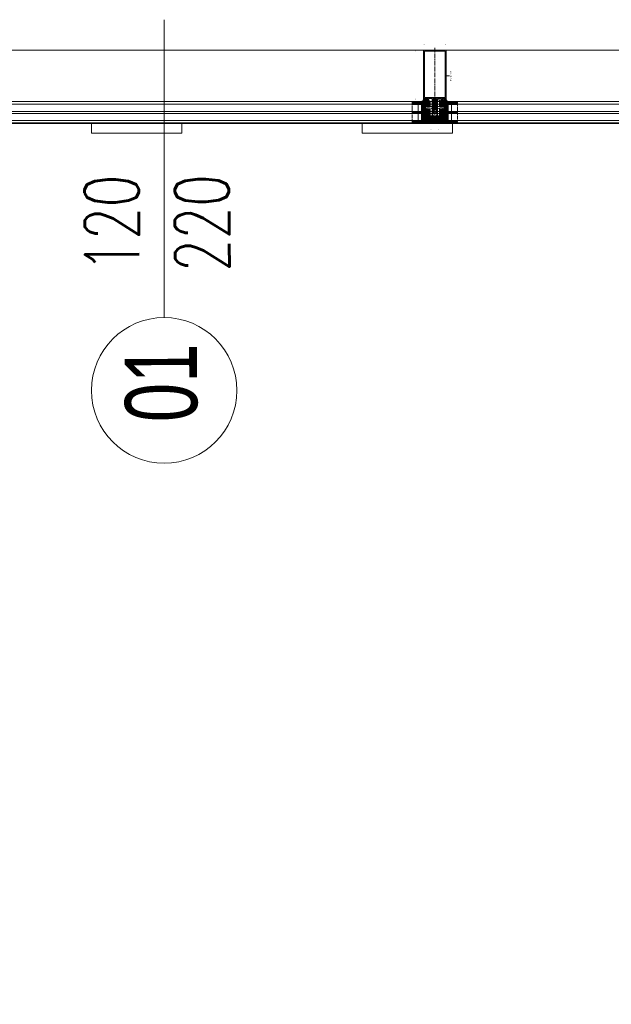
# Model space of a CAD drawing. Header units: inches. Extents: x 0 to 111471, y -105323 to 11070.
# Tile 172 of 256: x 44159 to 44290, y -28066 to -27848. Entities that reach past the tile are written whole.
import ezdxf
from ezdxf.enums import TextEntityAlignment as Align

# ---------------------------------------------------------------- set-up
doc = ezdxf.new("R2010")
doc.units = ezdxf.units.IN
doc.header["$MEASUREMENT"] = 0
for name, pattern in [('DIVIDE', [5.3, 2, -1, 0.15, -1, 0.15, -1]), ('gen3', [6.25, 4.75, -1.5]), ('GEN7', [13.75, 9.75, -1.5, 1, -1.5])]:
    doc.linetypes.add(name, pattern=pattern)
for name, color, linetype, lineweight in [('888 drzwi i okna', 4, 'Continuous', 0), ('888 opisy', 3, 'Continuous', 0), ('888 projektowane elementy', 6, 'Continuous', 13), ('888 sciany istniejące', 2, 'Continuous', 35), ('888 widok', 8, 'Continuous', 0), ('888 wymiary', 1, 'Continuous', 0), ('MB-inne', 8, 'Continuous', 9), ('MB-kreskowanie', 8, 'Continuous', 5), ('MB-opisy', 120, 'Continuous', 9), ('MB-osie', 4, 'GEN7', 5), ('MB-profile', 7, 'Continuous', 9), ('MB-szyby', 4, 'Continuous', 9), ('MB-urwania', 1, 'DIVIDE', 5), ('MB-uszczelki_tworzywa', 8, 'Continuous', 9), ('MB-wymiary', 145, 'Continuous', 9), ('Wymiary', 85, 'Continuous', 18)]:
    doc.layers.add(name, color=color, linetype=linetype, lineweight=lineweight)
doc.styles.add('ARIALCE', font='arial.ttf', dxfattribs={"width": 0.8})
doc.styles.get("Standard").update_dxf_attribs({"font": 'arial.ttf'})
doc.styles.add('TS 100_opisy', font='romans.shx', dxfattribs={"width": 0.7, "height": 16})
doc.styles.add('TS 100_wymiary', font='romans.shx', dxfattribs={"width": 0.7, "height": 16})
doc.dimstyles.new('Dim Style 100', dxfattribs={"dimtxt": 16, "dimasz": 12, "dimexe": 12, "dimexo": 2, "dimgap": 10, "dimtad": 1, "dimdec": 0, "dimzin": 9, "dimtxsty": 'TS 100_wymiary', "dimblk": 'ARCHTICK', "dimcen": 2.5, "dimdle": 12, "dimclrd": 256, "dimclrt": 2, "dimadec": 0, "dimazin": 2, "dimtfac": 1, "dimtdec": 0, "dimtix": 1, "dimtmove": 2, "dimatfit": 3, "dimfxl": 0, "dimlwd": -1, "dimarcsym": 0})
doc.dimstyles.new('MB_KDA_2.5', dxfattribs={"dimtxt": 2.5, "dimasz": 2.5, "dimexe": 1, "dimexo": 1, "dimgap": 1, "dimtad": 1, "dimdec": 1, "dimdsep": 46, "dimtxsty": 'Standard', "dimcen": 0, "dimclrd": 256, "dimclre": 256, "dimclrt": 2, "dimadec": 0, "dimazin": 2, "dimtp": 0.1, "dimtm": 0.1, "dimtfac": 0.71, "dimtdec": 1, "dimtmove": 0, "dimatfit": 3, "dimfxl": 0, "dimtzin": 0, "dimlwd": -1, "dimlwe": -1, "dimarcsym": 0})
pattern_1 = [(315, (-204.003, -193.6241), (1.3470384, -3e-16), [0.9525, -0.9525])]
pattern_2 = [(0.033944, (-4153.1781, -852.2568), (0.23784281, 0.47639099), [0, -0.47625])]
pattern_3 = [(45, (-204.003, 93.6241), (1.3470384, -2e-16), [0.9525, -0.9525])]

# ---------------------------------------------------------------- blocks, each defined once
blk = doc.blocks.new('K430492X')
at = {"layer": 'MB-kreskowanie'}
h = blk.add_hatch(color=0, dxfattribs=at)
h.paths.add_polyline_path([(-109.2, 25), (-109.5, 24.7), (-109.5, 22.5), (-109, 22), (-108.5, 22), (-108.5, 23.5), (-106.5, 23.5), (-106.5, 19.7), (-106.3, 19.5), (-106.5, 19.2), (-106.5, 15.5), (-108.5, 15.5), (-108.5, 17), (-109, 17), (-109.5, 16.5), (-109.5, 13), (-108.5, 13), (-108.5, 14), (-106.5, 14), (-106.5, 6.5), (-107, 6), (-124.2, 6), (-124.5, 5.7), (-124.5, 4), (-124, 3.5), (-123, 3.5), (-123, 4.5), (-121, 4.5), (-120.5, 4), (-120.5, 2.7), (-118.9, 0), (-120.5, -2.8), (-120.5, -4), (-121, -4.5), (-123, -4.5), (-123, -3.5), (-124, -3.5), (-124.5, -4), (-124.5, -5.7), (-124.2, -6), (-107, -6), (-106.5, -6.5), (-106.5, -14), (-108.5, -14), (-108.5, -13), (-109.5, -13), (-109.5, -16.5), (-109, -17), (-108.5, -17), (-108.5, -15.5), (-106.5, -15.5), (-106.5, -19.2), (-106.3, -19.5), (-106.5, -19.7), (-106.5, -23.5), (-108.5, -23.5), (-108.5, -22), (-109, -22), (-109.5, -22.5), (-109.5, -24.7), (-109.2, -25), (-0.5, -25, 0.413925), (0, -24.5), (0, 24.5, 0.413925), (-0.5, 25)])
h.paths.add_polyline_path([(-3, 22.9), (-2.5, 22.4), (-2.5, -22.4), (-3, -22.9), (-104, -22.9), (-104.5, -22.4), (-104.5, 22.4), (-104, 22.9)], flags=16)
h.paths.add_polyline_path([(-106.4, 3.6), (-105.5, 0), (-106.4, -3.6), (-106.9, -4), (-116.9, -4), (-117.3, -3.2), (-115.9, -0.8), (-115.9, 0.8), (-117.3, 3.2), (-116.9, 4), (-106.9, 4)], flags=16)
at = {"layer": 'MB-profile'}
blk.add_lwpolyline([(-0.5, -25), (-109.2, -25), (-109.5, -24.7), (-109.5, -22.5), (-109, -22), (-108.5, -22), (-108.5, -23.5), (-106.5, -23.5), (-106.5, -19.7), (-106.3, -19.5), (-106.5, -19.2), (-106.5, -15.5), (-108.5, -15.5), (-108.5, -17), (-109, -17), (-109.5, -16.5), (-109.5, -13), (-108.5, -13), (-108.5, -14), (-106.5, -14), (-106.5, -6.5), (-107, -6), (-124.2, -6), (-124.5, -5.7), (-124.5, -4), (-124, -3.5), (-123, -3.5), (-123, -4.5), (-121, -4.5), (-120.5, -4), (-120.5, -2.8), (-118.9, 0), (-120.5, 2.7), (-120.5, 4), (-121, 4.5), (-123, 4.5), (-123, 3.5), (-124, 3.5), (-124.5, 4), (-124.5, 5.7), (-124.2, 6), (-107, 6), (-106.5, 6.5), (-106.5, 14), (-108.5, 14), (-108.5, 13), (-109.5, 13), (-109.5, 16.5), (-109, 17), (-108.5, 17), (-108.5, 15.5), (-106.5, 15.5), (-106.5, 19.2), (-106.3, 19.5), (-106.5, 19.7), (-106.5, 23.5), (-108.5, 23.5), (-108.5, 22), (-109, 22), (-109.5, 22.5), (-109.5, 24.7), (-109.2, 25), (-0.5, 25, -0.414502), (0, 24.5), (0, -24.5, -0.414502)], format="xyb", close=True, dxfattribs=at)
for points in [[(-3, -22.9), (-104, -22.9), (-104.5, -22.4), (-104.5, 22.4), (-104, 22.9), (-3, 22.9), (-2.5, 22.4), (-2.5, -22.4)], [(-106.4, -3.6), (-106.9, -4), (-116.9, -4), (-117.3, -3.2), (-115.9, -0.8), (-115.9, 0.8), (-117.3, 3.2), (-116.9, 4), (-106.9, 4), (-106.4, 3.6), (-105.5, 0)]]:
    blk.add_lwpolyline(points, close=True, dxfattribs=at)
blk = doc.blocks.new('*D597')
at = {"layer": 'Defpoints', "color": 0, "ltscale": 0.01}
for p in [(52, -74.7), (161.5, -74.5), (52, -92)]:
    blk.add_point(p, dxfattribs=at)
at = {"layer": 'MB-wymiary'}
for p, q in [((52, -75.7), (52, -93)), ((161.5, -75.5), (161.5, -93)), ((159, -92), (54.5, -92))]:
    blk.add_line(p, q, dxfattribs=at)
at = {"layer": 'MB-wymiary', "ltscale": 0.01}
for points in [[(54.5, -91.6), (54.5, -92.4), (52, -92)], [(159, -92.4), (159, -91.6), (161.5, -92)]]:
    blk.add_solid(points, dxfattribs=at)
at = {"layer": 'MB-wymiary', "color": 2, "ltscale": 0.01, "insert": (106.8, -89.7), "char_height": 2.5, "attachment_point": 5}
blk.add_mtext('110', dxfattribs=at)
blk = doc.blocks.new('*D598')
at = {"layer": 'Defpoints', "color": 0, "ltscale": 0.01}
for p in [(147.1, -25), (173.9, -25), (147.1, -75)]:
    blk.add_point(p, dxfattribs=at)
at = {"layer": 'MB-wymiary'}
for p, q in [((148.1, -25), (174.9, -25)), ((173.9, -72.5), (173.9, -27.5)), ((148.1, -75), (174.9, -75))]:
    blk.add_line(p, q, dxfattribs=at)
at = {"layer": 'MB-wymiary', "ltscale": 0.01}
for points in [[(174.3, -27.5), (173.5, -27.5), (173.9, -25)], [(173.5, -72.5), (174.3, -72.5), (173.9, -75)]]:
    blk.add_solid(points, dxfattribs=at)
at = {"layer": 'MB-wymiary', "color": 2, "ltscale": 0.01, "insert": (171.7, -50), "char_height": 2.5, "attachment_point": 5, "rotation": 90}
blk.add_mtext('50', dxfattribs=at)
blk = doc.blocks.new('120900')
at = {"layer": 'MB-kreskowanie'}
h = blk.add_hatch(dxfattribs=at)
h.set_pattern_fill('DOTS', color=256, scale=0.3, angle=90.0339, style=0)
h.set_pattern_definition([(90.033944, (778.75693, -4206.1781), (-0.47639099, 0.23784281), [0, -0.47625])])
h.paths.add_polyline_path([(-6.2, 1.7, -0.244698), (-6, 1.8), (-5.6, 1.8, -0.117863), (-5.4, 1.8, 0.255673), (-2.6, 1.8, -0.117863), (-2.4, 1.8), (-2, 1.8, -0.244698), (-1.8, 1.7), (-1, 0.6, -0.520567), (-1.1, 0.3), (-1.5, 0.2), (-1.5, -1), (-2.5, -1), (-2.5, 0.7, 0.496188), (-2.8, 0.9, -0.136548), (-5.2, 0.9, 0.502247), (-5.5, 0.7), (-5.5, -1), (-6.5, -1), (-6.5, 0.2), (-6.9, 0.3, -0.520567), (-7, 0.6)])
h.paths.add_polyline_path([(-9.5, -1.3, -0.414214), (-9.2, -1), (-7.3, -1, -0.267949), (-7.1, -1.2, 0.767327), (-6.5, -1), (-5.5, -1), (-5.5, -1.3, 0.414214), (-5.3, -1.5), (-2.7, -1.5, 0.414214), (-2.5, -1.3), (-2.5, -1), (-1.5, -1, 0.767327), (-0.9, -1.2, -0.267949), (-0.7, -1), (1.2, -1, -0.414214), (1.5, -1.3, 0.218991), (4.8, -4.2, -0.885567), (4.5, -5, -0.160479), (1, -3.3, 0.21435), (0.2, -3), (-1.4, -3, 0.674934), (-1.6, -3.5, 0.163474), (0.2, -4.4, -1), (0.2, -5, -0.19206), (-3.5, -3.2, 0.293178), (-4, -3, 0.293178), (-4.5, -3.2, -0.19206), (-8.2, -5, -1), (-8.2, -4.4, 0.163474), (-6.4, -3.5, 0.674934), (-6.6, -3), (-8.2, -3, 0.214349), (-9, -3.3, -0.160479), (-12.5, -5, -0.885567), (-12.8, -4.2, 0.226961)])
at = {"layer": 'MB-uszczelki_tworzywa'}
for points in [[(1.5, -1.3, 0.218991), (4.8, -4.2, -0.885567), (4.5, -5, -0.160479), (1, -3.3, 0.21435), (0.2, -3), (-1.4, -3, 0.677436), (-1.6, -3.5, 0.163474), (0.2, -4.4, -1), (0.2, -5, -0.19206), (-3.5, -3.2, 0.293178), (-4, -3, 0.293178), (-4.5, -3.2, -0.19206), (-8.2, -5, -1), (-8.2, -4.4, 0.163474), (-6.4, -3.5, 0.677436), (-6.6, -3), (-8.2, -3, 0.21435), (-9, -3.3, -0.160479), (-12.5, -5, -0.885567), (-12.8, -4.2, 0.226961), (-9.5, -1.3, -0.414214), (-9.2, -1), (-7.3, -1, -0.267949), (-7.1, -1.2, 0.767327), (-6.5, -1), (-6.5, 0.2), (-6.9, 0.3, -0.520567), (-7, 0.6), (-6.2, 1.7, -0.244698), (-6, 1.8), (-5.6, 1.8, -0.117863), (-5.4, 1.8, 0.255673), (-2.6, 1.8, -0.117863), (-2.4, 1.8), (-2, 1.8, -0.244698), (-1.8, 1.7), (-1, 0.6, -0.520567), (-1.1, 0.3), (-1.5, 0.2), (-1.5, -1, 0.767327), (-0.9, -1.2, -0.267949), (-0.7, -1), (1.2, -1, -0.414214)], [(-2.5, -1.3), (-2.5, 0.7, 0.490314), (-2.7, 0.9, -0.137178), (-5.2, 0.9, 0.490314), (-5.5, 0.7), (-5.5, -1.3, 0.414214), (-5.3, -1.5), (-2.7, -1.5, 0.414214)]]:
    blk.add_lwpolyline(points, format="xyb", close=True, dxfattribs=at)
blk = doc.blocks.new('*D599')
at = {"layer": 'Defpoints', "color": 0, "ltscale": 0.01}
for p in [(2.1, -40), (-13.3, -60), (2, -60)]:
    blk.add_point(p, dxfattribs=at)
at = {"layer": 'MB-wymiary'}
for p, q in [((1.1, -40), (-14.3, -40)), ((-13.3, -42.5), (-13.3, -57.5)), ((1, -60), (-14.3, -60))]:
    blk.add_line(p, q, dxfattribs=at)
at = {"layer": 'MB-wymiary', "ltscale": 0.01}
for points in [[(-12.9, -42.5), (-13.8, -42.5), (-13.3, -40)], [(-13.8, -57.5), (-12.9, -57.5), (-13.3, -60)]]:
    blk.add_solid(points, dxfattribs=at)
at = {"layer": 'MB-wymiary', "color": 2, "ltscale": 0.01, "insert": (-15.6, -50), "char_height": 2.5, "attachment_point": 5, "rotation": 90}
blk.add_mtext('20', dxfattribs=at)
blk = doc.blocks.new('_ArchTick')
at = {"layer": 'Wymiary', "color": 0, "const_width": 0.15}
blk.add_lwpolyline([(-0.5, -0.5), (0.5, 0.5)], dxfattribs=at)
blk = doc.blocks.new('*D700')
at = {"layer": '888 wymiary', "color": 0, "lineweight": -2, "ltscale": 0.01}
for p, q in [((44130.71, -28131.52), (44130.71, -28163.52)), ((44250.71, -28131.52), (44250.71, -28163.52))]:
    blk.add_line(p, q, dxfattribs=at)
at = {"layer": '888 wymiary', "ltscale": 0.01}
blk.add_line((44118.71, -28151.52), (44262.71, -28151.52), dxfattribs=at)
at = {"layer": 'Defpoints', "color": 0}
for p in [(44130.71, -27864.81), (44250.71, -27864.81), (44250.71, -28151.52)]:
    blk.add_point(p, dxfattribs=at)
at = {"layer": '888 wymiary', "linetype": 'ByBlock', "xscale": 12, "yscale": 12, "zscale": 12, "rotation": 180}
blk.add_blockref('_ArchTick', (44130.71, -28151.52), dxfattribs=at)
at = {"layer": '888 wymiary', "linetype": 'ByBlock', "xscale": 12, "yscale": 12, "zscale": 12}
blk.add_blockref('_ArchTick', (44250.71, -28151.52), dxfattribs=at)
at = {"layer": '888 wymiary', "color": 2, "ltscale": 0.01, "insert": (44190.71, -28133.52), "char_height": 16, "attachment_point": 5, "style": 'TS 100_wymiary'}
blk.add_mtext('120', dxfattribs=at)
blk = doc.blocks.new('*D701')
at = {"layer": '888 wymiary', "color": 0, "lineweight": -2, "ltscale": 0.01}
for p, q in [((44250.71, -28131.52), (44250.71, -28163.52)), ((44370.71, -28131.52), (44370.71, -28163.52))]:
    blk.add_line(p, q, dxfattribs=at)
at = {"layer": '888 wymiary', "ltscale": 0.01}
blk.add_line((44238.71, -28151.52), (44382.71, -28151.52), dxfattribs=at)
at = {"layer": 'Defpoints', "color": 0}
for p in [(44250.71, -27864.81), (44370.71, -27864.86), (44370.71, -28151.52)]:
    blk.add_point(p, dxfattribs=at)
at = {"layer": '888 wymiary', "linetype": 'ByBlock', "xscale": 12, "yscale": 12, "zscale": 12, "rotation": 180}
blk.add_blockref('_ArchTick', (44250.71, -28151.52), dxfattribs=at)
at = {"layer": '888 wymiary', "linetype": 'ByBlock', "xscale": 12, "yscale": 12, "zscale": 12}
blk.add_blockref('_ArchTick', (44370.71, -28151.52), dxfattribs=at)
at = {"layer": '888 wymiary', "color": 2, "ltscale": 0.01, "insert": (44310.71, -28133.52), "char_height": 16, "attachment_point": 5, "style": 'TS 100_wymiary'}
blk.add_mtext('120', dxfattribs=at)
blk = doc.blocks.new('*D708')
at = {"layer": '888 wymiary', "color": 0, "lineweight": -2, "ltscale": 0.01}
for p, q in [((43418.64, -28259.85), (43418.64, -28291.85)), ((45099.62, -28259.85), (45099.62, -28291.85))]:
    blk.add_line(p, q, dxfattribs=at)
at = {"layer": '888 wymiary', "ltscale": 0.01}
blk.add_line((43406.64, -28279.85), (45111.62, -28279.85), dxfattribs=at)
at = {"layer": 'Defpoints', "color": 0}
for p in [(43418.64, -27872.28), (45099.62, -27871.92), (45099.62, -28279.85)]:
    blk.add_point(p, dxfattribs=at)
at = {"layer": '888 wymiary', "linetype": 'ByBlock', "xscale": 12, "yscale": 12, "zscale": 12, "rotation": 180}
blk.add_blockref('_ArchTick', (43418.64, -28279.85), dxfattribs=at)
at = {"layer": '888 wymiary', "linetype": 'ByBlock', "xscale": 12, "yscale": 12, "zscale": 12}
blk.add_blockref('_ArchTick', (45099.62, -28279.85), dxfattribs=at)
at = {"layer": '888 wymiary', "color": 2, "ltscale": 0.01, "insert": (44259.13, -28261.85), "char_height": 16, "attachment_point": 5, "style": 'TS 100_wymiary'}
blk.add_mtext('1681', dxfattribs=at)
blk = doc.blocks.new('*D817')
at = {"layer": '888 wymiary', "color": 0, "lineweight": -2, "ltscale": 0.01}
for p, q in [((44254.62, -28220.23), (44254.62, -28252.23)), ((44314.62, -28220.23), (44314.62, -28252.23))]:
    blk.add_line(p, q, dxfattribs=at)
at = {"layer": '888 wymiary', "ltscale": 0.01}
blk.add_line((44326.62, -28240.23), (44242.62, -28240.23), dxfattribs=at)
at = {"layer": 'Defpoints', "color": 0}
for p in [(44254.62, -27871.92), (44314.62, -27871.92), (44254.62, -28240.23)]:
    blk.add_point(p, dxfattribs=at)
at = {"layer": '888 wymiary', "linetype": 'ByBlock', "xscale": 12, "yscale": 12, "zscale": 12, "rotation": 180}
blk.add_blockref('_ArchTick', (44254.62, -28240.23), dxfattribs=at)
at = {"layer": '888 wymiary', "linetype": 'ByBlock', "xscale": 12, "yscale": 12, "zscale": 12}
blk.add_blockref('_ArchTick', (44314.62, -28240.23), dxfattribs=at)
at = {"layer": '888 wymiary', "color": 2, "ltscale": 0.01, "insert": (44284.62, -28222.23), "char_height": 16, "attachment_point": 5, "style": 'TS 100_wymiary'}
blk.add_mtext('60', dxfattribs=at)
blk = doc.blocks.new('*D818')
at = {"layer": '888 wymiary', "color": 0, "lineweight": -2, "ltscale": 0.01}
for p, q in [((44234.62, -28220.23), (44234.62, -28252.23)), ((44254.62, -28220.23), (44254.62, -28252.23))]:
    blk.add_line(p, q, dxfattribs=at)
at = {"layer": '888 wymiary', "ltscale": 0.01}
blk.add_line((44266.62, -28240.23), (44222.62, -28240.23), dxfattribs=at)
at = {"layer": 'Defpoints', "color": 0}
for p in [(44234.62, -27871.92), (44254.62, -27871.92), (44234.62, -28240.23)]:
    blk.add_point(p, dxfattribs=at)
at = {"layer": '888 wymiary', "linetype": 'ByBlock', "xscale": 12, "yscale": 12, "zscale": 12, "rotation": 180}
blk.add_blockref('_ArchTick', (44234.62, -28240.23), dxfattribs=at)
at = {"layer": '888 wymiary', "linetype": 'ByBlock', "xscale": 12, "yscale": 12, "zscale": 12}
blk.add_blockref('_ArchTick', (44254.62, -28240.23), dxfattribs=at)
at = {"layer": '888 wymiary', "color": 2, "ltscale": 0.01, "insert": (44246.06, -28222.23), "char_height": 16, "attachment_point": 5, "style": 'TS 100_wymiary'}
blk.add_mtext('20', dxfattribs=at)
blk = doc.blocks.new('*D819')
at = {"layer": '888 wymiary', "color": 0, "lineweight": -2, "ltscale": 0.01}
for p, q in [((44194.62, -28220.23), (44194.62, -28252.23)), ((44234.62, -28220.23), (44234.62, -28252.23))]:
    blk.add_line(p, q, dxfattribs=at)
at = {"layer": '888 wymiary', "ltscale": 0.01}
blk.add_line((44246.62, -28240.23), (44182.62, -28240.23), dxfattribs=at)
at = {"layer": 'Defpoints', "color": 0}
for p in [(44194.62, -27871.92), (44234.62, -27871.92), (44194.62, -28240.23)]:
    blk.add_point(p, dxfattribs=at)
at = {"layer": '888 wymiary', "linetype": 'ByBlock', "xscale": 12, "yscale": 12, "zscale": 12, "rotation": 180}
blk.add_blockref('_ArchTick', (44194.62, -28240.23), dxfattribs=at)
at = {"layer": '888 wymiary', "linetype": 'ByBlock', "xscale": 12, "yscale": 12, "zscale": 12}
blk.add_blockref('_ArchTick', (44234.62, -28240.23), dxfattribs=at)
at = {"layer": '888 wymiary', "color": 2, "ltscale": 0.01, "insert": (44214.62, -28222.23), "char_height": 16, "attachment_point": 5, "style": 'TS 100_wymiary'}
blk.add_mtext('40', dxfattribs=at)
blk = doc.blocks.new('*D820')
at = {"layer": '888 wymiary', "color": 0, "lineweight": -2, "ltscale": 0.01}
for p, q in [((44174.62, -28220.23), (44174.62, -28252.23)), ((44194.62, -28220.23), (44194.62, -28252.23))]:
    blk.add_line(p, q, dxfattribs=at)
at = {"layer": '888 wymiary', "ltscale": 0.01}
blk.add_line((44206.62, -28240.23), (44162.62, -28240.23), dxfattribs=at)
at = {"layer": 'Defpoints', "color": 0}
for p in [(44174.62, -27871.92), (44194.62, -27871.92), (44174.62, -28240.23)]:
    blk.add_point(p, dxfattribs=at)
at = {"layer": '888 wymiary', "linetype": 'ByBlock', "xscale": 12, "yscale": 12, "zscale": 12, "rotation": 180}
blk.add_blockref('_ArchTick', (44174.62, -28240.23), dxfattribs=at)
at = {"layer": '888 wymiary', "linetype": 'ByBlock', "xscale": 12, "yscale": 12, "zscale": 12}
blk.add_blockref('_ArchTick', (44194.62, -28240.23), dxfattribs=at)
at = {"layer": '888 wymiary', "color": 2, "ltscale": 0.01, "insert": (44186.08, -28222.23), "char_height": 16, "attachment_point": 5, "style": 'TS 100_wymiary'}
blk.add_mtext('20', dxfattribs=at)
blk = doc.blocks.new('*D821')
at = {"layer": '888 wymiary', "color": 0, "lineweight": -2, "ltscale": 0.01}
for p, q in [((44144.62, -28220.23), (44144.62, -28252.23)), ((44174.62, -28220.23), (44174.62, -28252.23))]:
    blk.add_line(p, q, dxfattribs=at)
at = {"layer": '888 wymiary', "ltscale": 0.01}
for p, q in [((44186.62, -28240.23), (44132.62, -28240.23)), ((44144.62, -28240.23), (44132.62, -28240.23)), ((44174.62, -28240.23), (44186.62, -28240.23))]:
    blk.add_line(p, q, dxfattribs=at)
at = {"layer": 'Defpoints', "color": 0}
for p in [(44144.62, -27871.92), (44174.62, -27871.92), (44144.62, -28240.23)]:
    blk.add_point(p, dxfattribs=at)
at = {"layer": '888 wymiary', "linetype": 'ByBlock', "xscale": 12, "yscale": 12, "zscale": 12}
blk.add_blockref('_ArchTick', (44144.62, -28240.23), dxfattribs=at)
at = {"layer": '888 wymiary', "linetype": 'ByBlock', "xscale": 12, "yscale": 12, "zscale": 12, "rotation": 180}
blk.add_blockref('_ArchTick', (44174.62, -28240.23), dxfattribs=at)
at = {"layer": '888 wymiary', "color": 2, "ltscale": 0.01, "insert": (44159.62, -28222.23), "char_height": 16, "attachment_point": 5, "style": 'TS 100_wymiary'}
blk.add_mtext('30', dxfattribs=at)
blk = doc.blocks.new('G$C0AADE25E')
at = {"layer": 'MB-kreskowanie'}
h = blk.add_hatch(dxfattribs=at)
h.set_pattern_fill('DASH', color=256, scale=0.3, angle=315, style=0)
h.set_pattern_definition([(135, (-89.4117, -467.5632), (-3e-17, 1.3470384), [0.9525, -0.9525])])
h.paths.add_polyline_path([(22, -20.8), (6, -20.8), (6, -40), (22, -40)])
h = blk.add_hatch(dxfattribs=at)
h.set_pattern_fill('DASH', color=256, scale=0.3, angle=315, style=0)
h.set_pattern_definition(pattern_1)
h.paths.add_polyline_path([(26, -20.8), (26, -26.8), (42, -26.8), (42, -20.8)])
h = blk.add_hatch(dxfattribs=at)
h.set_pattern_fill('DOTS', color=256, scale=0.3, angle=0.0339, style=0)
h.set_pattern_definition(pattern_2)
h.paths.add_polyline_path([(54.7, -32.7, 0.244698), (54.8, -32.5), (54.8, -32.1, 0.117863), (54.8, -31.9, -0.255673), (54.8, -29.1, 0.117863), (54.8, -28.9), (54.8, -28.5, 0.244698), (54.7, -28.3), (53.6, -27.5, 0.520567), (53.3, -27.6), (53.2, -28), (52, -28), (52, -29), (53.7, -29, -0.496188), (53.9, -29.3, 0.136548), (53.9, -31.7, -0.502247), (53.7, -32), (52, -32), (52, -33), (53.2, -33), (53.3, -33.4, 0.520567), (53.6, -33.5)])
h.paths.add_polyline_path([(51.7, -36, 0.414214), (52, -35.7), (52, -33.8, 0.267949), (51.8, -33.6, -0.767327), (52, -33), (52, -32), (51.7, -32, -0.414214), (51.5, -31.8), (51.5, -29.2, -0.414214), (51.7, -29), (52, -29), (52, -28, -0.767327), (51.8, -27.4, 0.267949), (52, -27.2), (52, -25.3, 0.414214), (51.7, -25, -0.218991), (48.8, -21.7, 0.885567), (48, -22, 0.160479), (49.7, -25.5, -0.21435), (50, -26.3), (50, -27.9, -0.674934), (49.5, -28.1, -0.163474), (48.6, -26.3, 1), (48, -26.3, 0.19206), (49.8, -30, -0.293178), (50, -30.5, -0.293178), (49.8, -31, 0.19206), (48, -34.7, 1), (48.6, -34.7, -0.163474), (49.5, -32.9, -0.674934), (50, -33.1), (50, -34.7, -0.214349), (49.7, -35.5, 0.160479), (48, -39, 0.885567), (48.8, -39.3, -0.226961)])
h = blk.add_hatch(dxfattribs=at)
h.set_pattern_fill('HEX', color=256, scale=0.2, angle=135, style=0)
h.set_pattern_definition([(135, (-103.4117, 367.5632), (-0.7777128, -0.7777128), [0.635, -1.27]), (255, (-103.4117, 367.5632), (1.0623755, -0.2846626), [0.635, -1.27]), (195, (-103.8607, 368.0122), (0.2846626, -1.0623755), [0.635, -1.27])])
h.paths.add_polyline_path([(7, -60), (17, -60), (17, -40), (7, -40)])
h = blk.add_hatch(dxfattribs=at)
h.set_pattern_fill('DASH', color=256, scale=0.3, angle=315, style=0)
h.set_pattern_definition(pattern_1)
h.paths.add_polyline_path([(38.2, -40), (40, -40), (42, -40), (42, -26.8), (36.2, -26.8, -0.414214), (38.2, -28.8)])
h.paths.add_polyline_path([(26, -40), (29.8, -40), (29.8, -28.8, -0.414214), (31.8, -26.8), (26, -26.8)])
h = blk.add_hatch(dxfattribs=at)
h.set_pattern_fill('DASH', color=256, scale=0.3, angle=225, style=0)
h.set_pattern_definition([(225, (-89.4117, 367.5632), (-6e-16, -1.3470384), [0.9525, -0.9525])])
h.paths.add_polyline_path([(6, -60), (6, -79.2), (22, -79.2), (22, -60)])
h = blk.add_hatch(dxfattribs=at)
h.set_pattern_fill('_U', color=256, angle=315, style=0, double=1, pattern_type=0)
h.set_pattern_definition([(315, (-2146.2895, 2427.8375), (0.70710678, 0.70710678), []), (45, (-2146.2895, 2427.8375), (-0.70710678, 0.70710678), [])])
h.paths.add_polyline_path([(23.5, -52.6), (23.2, -52.3), (23.2, -47.7), (23.5, -47.4), (25, -47.4), (28.4, -47.4), (28.4, -46.8), (28.2, -46.4), (27.4, -45.9), (26.9, -46.7), (25, -46.7), (23.5, -46.7), (23.2, -46.1), (23.2, -45.7), (23.4, -45.4), (25, -45), (25, -44), (17, -44), (17, -46), (17.5, -46.5), (18.4, -46.5), (18.4, -45.5), (21.3, -45.5), (22.2, -46.5), (22.2, -49.1), (22.7, -50), (22.2, -50.9), (22.2, -53.5), (21.3, -54.5), (18.4, -54.5), (18.4, -53.5), (17.5, -53.5), (17, -54), (17, -56), (25, -56), (25, -55), (23.4, -54.6), (23.2, -54.3), (23.2, -53.8), (23.5, -53.3), (25, -53.3), (26.9, -53.3), (27.4, -54), (28.2, -53.6), (28.4, -53.2), (28.4, -52.5), (25, -52.6)])
h = blk.add_hatch(dxfattribs=at)
h.set_pattern_fill('_U', color=256, angle=315, style=0, double=1, pattern_type=0)
h.set_pattern_definition([(315, (-2134.2895, 2427.8375), (0.70710678, 0.70710678), []), (45, (-2134.2895, 2427.8375), (-0.70710678, 0.70710678), [])])
h.paths.add_polyline_path([(35.5, -52.6), (35.2, -52.3), (35.2, -47.7), (35.5, -47.4), (37, -47.4), (40.4, -47.4), (40.4, -46.8), (40.2, -46.4), (39.4, -45.9), (38.9, -46.7), (37, -46.7), (35.5, -46.7), (35.2, -46.1), (35.2, -45.7), (35.4, -45.4), (37, -45), (37, -44), (25, -44), (25, -46), (25.5, -46.5), (26.4, -46.5), (26.4, -45.5), (33.3, -45.5), (34.2, -46.5), (34.2, -49.1), (34.7, -50), (34.2, -50.9), (34.2, -53.5), (33.3, -54.5), (26.4, -54.5), (26.4, -53.5), (25.5, -53.5), (25, -54), (25, -56), (37, -56), (37, -55), (35.4, -54.6), (35.2, -54.3), (35.2, -53.8), (35.5, -53.3), (37, -53.3), (38.9, -53.3), (39.4, -54), (40.2, -53.6), (40.4, -53.2), (40.4, -52.5), (37, -52.6)])
h = blk.add_hatch(dxfattribs=at)
h.set_pattern_fill('DASH', color=256, scale=0.3, angle=225, style=0)
h.set_pattern_definition(pattern_3)
h.paths.add_polyline_path([(38.2, -71.2, -0.414214), (36.2, -73.2), (42, -73.2), (42, -60), (40, -60), (38.2, -60)])
h.paths.add_polyline_path([(26, -73.2), (31.8, -73.2, -0.414214), (29.8, -71.2), (29.8, -60), (26, -60)])
h = blk.add_hatch(dxfattribs=at)
h.set_pattern_fill('DOTS', color=256, scale=0.3, angle=0.0339, style=0)
h.set_pattern_definition(pattern_2)
h.paths.add_polyline_path([(54.7, -67.3, -0.244698), (54.8, -67.5), (54.8, -67.9, -0.117863), (54.8, -68.1, 0.255673), (54.8, -70.9, -0.117863), (54.8, -71.1), (54.8, -71.5, -0.244698), (54.7, -71.7), (53.6, -72.5, -0.520567), (53.3, -72.4), (53.2, -72), (52, -72), (52, -71), (53.7, -71, 0.496188), (53.9, -70.7, -0.136548), (53.9, -68.3, 0.502247), (53.7, -68), (52, -68), (52, -67), (53.2, -67), (53.3, -66.6, -0.520567), (53.6, -66.5)])
h.paths.add_polyline_path([(51.7, -64, -0.414214), (52, -64.3), (52, -66.2, -0.267949), (51.8, -66.4, 0.767327), (52, -67), (52, -68), (51.7, -68, 0.414214), (51.5, -68.2), (51.5, -70.8, 0.414214), (51.7, -71), (52, -71), (52, -72, 0.767327), (51.8, -72.6, -0.267949), (52, -72.8), (52, -74.7, -0.414214), (51.7, -75, 0.218991), (48.8, -78.3, -0.885567), (48, -78, -0.160479), (49.7, -74.5, 0.21435), (50, -73.7), (50, -72.1, 0.674934), (49.5, -71.9, 0.163474), (48.6, -73.7, -1), (48, -73.7, -0.19206), (49.8, -70, 0.293178), (50, -69.5, 0.293178), (49.8, -69, -0.19206), (48, -65.3, -1), (48.6, -65.3, 0.163474), (49.5, -67.1, 0.674934), (50, -66.9), (50, -65.3, 0.214349), (49.7, -64.5, -0.160479), (48, -61, -0.885567), (48.8, -60.7, 0.226961)])
h = blk.add_hatch(dxfattribs=at)
h.set_pattern_fill('DASH', color=256, scale=0.3, angle=225, style=0)
h.set_pattern_definition(pattern_3)
h.paths.add_polyline_path([(42, -79.2), (42, -73.2), (26, -73.2), (26, -79.2)])
at = {"layer": 'MB-inne'}
for p, q in [((30.5, -45.7), (30.5, -54.3)), ((31, -45.7), (31, -54.3)), ((33.3, -47.7), (31.4, -45.8)), ((33.3, -52.3), (31.4, -54.2)), ((33.2, -47.6), (33.2, -52.4))]:
    blk.add_line(p, q, dxfattribs=at)
at = {"layer": 'MB-inne', "linetype": 'Continuous'}
for p, q in [((35.5, -48.1), (37.5, -48.1)), ((35.5, -51.9), (37.5, -51.9)), ((37.5, -48.1), (38, -47.6)), ((37.5, -48.1), (41.5, -48.1)), ((37.5, -51.9), (37.5, -48.1)), ((37.5, -51.9), (38, -52.4)), ((37.5, -51.9), (41.5, -51.9)), ((38, -52.4), (38, -47.6)), ((38, -47.6), (41.2, -47.6)), ((38, -52.4), (41.2, -52.4)), ((44.7, -47.6), (48.6, -47.6)), ((44.7, -52.4), (48.6, -52.4)), ((45, -48.1), (49.1, -48.1)), ((45, -51.9), (49.1, -51.9)), ((48.6, -52.4), (48.6, -47.6)), ((49.1, -48.1), (48.6, -47.6)), ((49.1, -51.9), (48.6, -52.4)), ((49.1, -48.1), (54.5, -48.1)), ((49.1, -51.9), (49.1, -48.1)), ((49.1, -48.8), (54.1, -50.3)), ((49.1, -51.9), (54.5, -51.9)), ((55.5, -49.8), (54.5, -48.1)), ((55.5, -50.2), (54.5, -51.9)), ((55.5, -50.2), (54.9, -50.5)), ((55.5, -49.8), (55.5, -50.2))]:
    blk.add_line(p, q, dxfattribs=at)
at = {"layer": 'MB-inne', "linetype": 'gen3'}
for p in [(49.1, -48.3), (55.5, -50.2)]:
    blk.add_line(p, (54.3, -48.3), dxfattribs=at)
at = {"layer": 'MB-inne'}
for points in [[(31, -45.7), (31, -49.5, 0.198912)], [(35.6, -52.6, -0.132252), (35.5, -52.3), (35.5, -47.7, -0.132253), (35.6, -47.4)]]:
    blk.add_lwpolyline(points, format="xyb", dxfattribs=at)
at = {"layer": 'MB-inne', "linetype": 'Continuous', "extrusion": (-1.83691e-16, -2.22045e-16, -1)}
blk.add_arc((-54.7, -49), 1.46, 260, 294.7886, dxfattribs=at)
at = {"layer": 'MB-inne', "linetype": 'Continuous'}
blk.add_arc((56.2, -51.2), 1.83, 155.1869, 202.5202, dxfattribs=at)
at = {"layer": 'MB-kreskowanie'}
for p, q in [((1, 0), (1, -40)), ((2, 0), (2, -40)), ((3, 0), (3, -40)), ((4, 0), (4, -40)), ((5, 0), (5, -40)), ((23, 0), (23, -40)), ((24, 0), (24, -40)), ((25, 0), (25, -40)), ((43, 0), (43, -40)), ((44, 0), (44, -40)), ((45, 0), (45, -40)), ((46, 0), (46, -40)), ((47, 0), (47, -40)), ((1, -100), (1, -60)), ((2, -100), (2, -60)), ((3, -100), (3, -60)), ((4, -100), (4, -60)), ((5, -100), (5, -60)), ((23, -100), (23, -60)), ((24, -100), (24, -60)), ((25, -100), (25, -60)), ((43, -100), (43, -60)), ((44, -100), (44, -60)), ((45, -100), (45, -60)), ((46, -100), (46, -60)), ((47, -100), (47, -60))]:
    blk.add_line(p, q, dxfattribs=at)
for centre, start, end in [((-120.7, -50), 354.7949, 5.2051), ((-119.7, -50), 355.2692, 4.7308), ((-118.7, -50), 355.2692, 4.7308), ((-117.7, -50), 355.2692, 4.7308), ((-116.7, -50), 355.2692, 4.7308), ((-115.7, -50), 355.2692, 4.7308), ((-114.7, -50), 355.2692, 4.7308)]:
    blk.add_arc(centre, 121.2, start, end, dxfattribs=at)
at = {"layer": 'MB-osie'}
blk.add_line((166.3, -50), (17.8, -50), dxfattribs=at)
at = {"layer": 'MB-profile'}
for points in [[(30.5, -40), (30, -40, -0.414214), (29.8, -39.8), (29.8, -28.8, -0.414214), (31.8, -26.8), (36.2, -26.8, -0.414214), (38.2, -28.8), (38.2, -39.8, -0.414214), (38, -40), (37.5, -40, -0.414214), (37, -39.5), (37, -29, 0.414214), (36, -28), (34.4, -28, 0.198912), (34.2, -28.1), (34.1, -28.1, -0.414214), (33.9, -28.1), (33.8, -28.1, 0.198912), (33.6, -28), (32, -28, 0.414214), (31, -29), (31, -39.5, -0.414214)], [(35.5, -30, -0.414214), (37, -31.5), (37, -46.4), (37.1, -46.6), (37.4, -46.7), (37.5, -46.9), (37.5, -47), (37.3, -47.2), (36, -47.2), (35.5, -47.7), (35.5, -48.1), (35.5, -51.9), (35.5, -52.3), (36, -52.8), (37.3, -52.8), (37.5, -53), (37.5, -53.1), (37.4, -53.3), (37.1, -53.4), (37, -53.6), (37, -68.5, -0.414214), (35.5, -70), (33.5, -70, -1), (33.5, -67), (34, -67), (34.3, -66.7), (34.3, -62.2), (34.3, -61.8), (33.1, -56.8), (32.1, -56), (31.5, -56), (31, -55.5), (31, -50.5), (31.1, -50.3), (31.2, -50.2), (31.2, -49.8), (31.1, -49.7), (31, -49.5), (31, -44.5), (31.5, -44), (32.1, -44), (33.1, -43.2), (34.3, -38.2), (34.3, -37.8), (34.3, -33.3), (34, -33), (33.5, -33, -1), (33.5, -30)], [(30.5, -60), (30, -60, 0.414214), (29.8, -60.2), (29.8, -71.2, 0.414214), (31.8, -73.2), (36.2, -73.2, 0.414214), (38.2, -71.2), (38.2, -60.2, 0.414214), (38, -60), (37.5, -60, 0.414214), (37, -60.5), (37, -71, -0.414214), (36, -72), (34.4, -72, -0.198912), (34.2, -71.9), (34.1, -71.9, 0.414214), (33.9, -71.9), (33.8, -71.9, -0.198912), (33.6, -72), (32, -72, -0.414214), (31, -71), (31, -60.5, 0.414214)]]:
    blk.add_lwpolyline(points, format="xyb", close=True, dxfattribs=at)
for points in [[(106.2, -75), (52.3, -75), (52, -74.7), (52, -72.5), (52.5, -72), (53, -72), (53, -73.5), (55, -73.5), (55, -69.7), (55.3, -69.5), (55, -69.2), (55, -65.5), (53, -65.5), (53, -67), (52.5, -67), (52, -66.5), (52, -63), (53, -63), (53, -64), (55, -64), (55, -56.5), (54.5, -56), (37.3, -56), (37, -55.7), (37, -54), (37.5, -53.5), (38.5, -53.5), (38.5, -54.5), (40.5, -54.5), (41, -54), (41, -52.8), (42.6, -50), (41, -47.2), (41, -46), (40.5, -45.5), (38.5, -45.5), (38.5, -46.5), (37.5, -46.5), (37, -46), (37, -44.3), (37.3, -44), (54.5, -44), (55, -43.5), (55, -36), (53, -36), (53, -37), (52, -37), (52, -33.5), (52.5, -33), (53, -33), (53, -34.5), (55, -34.5), (55, -30.8), (55.3, -30.5), (55, -30.3), (55, -26.5), (53, -26.5), (53, -28), (52.5, -28), (52, -27.5), (52, -25.3), (52.3, -25), (106.2, -25)], [(106.2, -72.9), (57.5, -72.9), (57, -72.4), (57, -27.6), (57.5, -27.1), (106.2, -27.1)]]:
    blk.add_lwpolyline(points, dxfattribs=at)
blk.add_lwpolyline([(55.1, -53.6), (54.6, -54), (44.6, -54), (44.2, -53.2), (45.6, -50.8), (45.6, -49.2), (44.2, -46.8), (44.6, -46), (54.6, -46), (55.1, -46.4), (56, -50)], close=True, dxfattribs=at)
at = {"layer": 'MB-szyby'}
for p, q in [((0, 0), (0, -39)), ((6, -40), (6, 0)), ((22, 0), (22, -40)), ((26, -40), (26, 0)), ((42, -40), (42, 0)), ((48, 0), (48, -39)), ((26, -20.8), (26, -40)), ((0, -39), (1, -40)), ((1, -40), (6, -40)), ((22, -40), (26, -40)), ((26, -40), (30, -40)), ((38, -40), (40, -40)), ((42, -40), (40, -40)), ((47, -40), (42, -40)), ((48, -39), (47, -40)), ((0, -61), (1, -60)), ((0, -100), (0, -61)), ((1, -60), (6, -60)), ((6, -60), (6, -100)), ((22, -100), (22, -60)), ((22, -60), (26, -60)), ((26, -79.2), (26, -60)), ((26, -60), (30, -60)), ((26, -60), (26, -100)), ((38, -60), (40, -60)), ((42, -60), (40, -60)), ((47, -60), (42, -60)), ((42, -60), (42, -100)), ((48, -61), (47, -60)), ((48, -100), (48, -61))]:
    blk.add_line(p, q, dxfattribs=at)
at = {"layer": 'MB-urwania'}
for p, q in [((48, 0), (0, 0)), ((0, -100), (48, -100))]:
    blk.add_line(p, q, dxfattribs=at)
at = {"layer": 'MB-uszczelki_tworzywa'}
for p, q in [((42, -26.8), (26, -26.8)), ((42, -73.2), (26, -73.2))]:
    blk.add_line(p, q, dxfattribs=at)
for points in [[(6, -20.8), (6, -13.3), (22, -13.3), (22, -20.8)], [(22, -40), (22, -20.8), (6, -20.8), (6, -40)], [(26, -20.8), (26, -13.3), (42, -13.3), (42, -20.8)], [(7, -40), (7, -60), (17, -60), (17, -40)], [(22, -60), (22, -79.2), (6, -79.2), (6, -60)], [(25, -47.4), (23.5, -47.4), (23.2, -47.7), (23.2, -52.3), (23.5, -52.6), (25, -52.6), (28.4, -52.5), (28.4, -53.2), (28.2, -53.6), (27.4, -54), (26.9, -53.3), (25, -53.3), (23.5, -53.3), (23.2, -53.8), (23.2, -54.3), (23.4, -54.6), (25, -55), (25, -56), (17, -56), (17, -54), (17.5, -53.5), (18.4, -53.5), (18.4, -54.5), (21.3, -54.5), (22.2, -53.5), (22.2, -50.9), (22.7, -50), (22.7, -50), (22.7, -50), (22.2, -49.1), (22.2, -46.5), (21.3, -45.5), (18.4, -45.5), (18.4, -46.5), (17.5, -46.5), (17, -46), (17, -44), (25, -44), (25, -45), (23.4, -45.4), (23.2, -45.7), (23.2, -46.1), (23.5, -46.7), (25, -46.7), (26.9, -46.7), (27.4, -45.9), (28.2, -46.4), (28.4, -46.8), (28.4, -47.4)], [(37, -47.4), (35.5, -47.4), (35.2, -47.7), (35.2, -52.3), (35.5, -52.6), (37, -52.6), (40.4, -52.5), (40.4, -53.2), (40.2, -53.6), (39.4, -54), (38.9, -53.3), (37, -53.3), (35.5, -53.3), (35.2, -53.8), (35.2, -54.3), (35.4, -54.6), (37, -55), (37, -56), (25, -56), (25, -54), (25.5, -53.5), (26.4, -53.5), (26.4, -54.5), (33.3, -54.5), (34.2, -53.5), (34.2, -50.9), (34.7, -50), (34.7, -50), (34.7, -50), (34.2, -49.1), (34.2, -46.5), (33.3, -45.5), (26.4, -45.5), (26.4, -46.5), (25.5, -46.5), (25, -46), (25, -44), (37, -44), (37, -45), (35.4, -45.4), (35.2, -45.7), (35.2, -46.1), (35.5, -46.7), (37, -46.7), (38.9, -46.7), (39.4, -45.9), (40.2, -46.4), (40.4, -46.8), (40.4, -47.4)], [(6, -79.2), (6, -86.7), (22, -86.7), (22, -79.2)], [(26, -79.2), (26, -86.7), (42, -86.7), (42, -79.2)]]:
    blk.add_lwpolyline(points, close=True, dxfattribs=at)
for points in [[(51.7, -25, -0.218991), (48.8, -21.7, 0.885567), (48, -22, 0.160479), (49.7, -25.5, -0.21435), (50, -26.3), (50, -27.9, -0.677436), (49.5, -28.1, -0.163474), (48.6, -26.3, 1), (48, -26.3, 0.19206), (49.8, -30, -0.293178), (50, -30.5, -0.293178), (49.8, -31, 0.19206), (48, -34.7, 1), (48.6, -34.7, -0.163474), (49.5, -32.9, -0.677436), (50, -33.1), (50, -34.7, -0.21435), (49.7, -35.5, 0.160479), (48, -39, 0.885567), (48.8, -39.3, -0.226961), (51.7, -36, 0.414214), (52, -35.7), (52, -33.8, 0.267949), (51.8, -33.6, -0.767327), (52, -33), (53.2, -33), (53.3, -33.4, 0.520567), (53.6, -33.5), (54.7, -32.7, 0.244698), (54.8, -32.5), (54.8, -32.1, 0.117863), (54.8, -31.9, -0.255673), (54.8, -29.1, 0.117863), (54.8, -28.9), (54.8, -28.5, 0.244698), (54.7, -28.3), (53.6, -27.5, 0.520567), (53.3, -27.6), (53.2, -28), (52, -28, -0.767327), (51.8, -27.4, 0.267949), (52, -27.2), (52, -25.3, 0.414214)], [(51.7, -29), (53.7, -29, -0.490314), (53.9, -29.2, 0.137178), (53.9, -31.8, -0.490314), (53.7, -32), (51.7, -32, -0.414214), (51.5, -31.8), (51.5, -29.2, -0.414214)], [(51.7, -75, 0.218991), (48.8, -78.3, -0.885567), (48, -78, -0.160479), (49.7, -74.5, 0.21435), (50, -73.7), (50, -72.1, 0.677436), (49.5, -71.9, 0.163474), (48.6, -73.7, -1), (48, -73.7, -0.19206), (49.8, -70, 0.293178), (50, -69.5, 0.293178), (49.8, -69, -0.19206), (48, -65.3, -1), (48.6, -65.3, 0.163474), (49.5, -67.1, 0.677436), (50, -66.9), (50, -65.3, 0.21435), (49.7, -64.5, -0.160479), (48, -61, -0.885567), (48.8, -60.7, 0.226961), (51.7, -64, -0.414214), (52, -64.3), (52, -66.2, -0.267949), (51.8, -66.4, 0.767327), (52, -67), (53.2, -67), (53.3, -66.6, -0.520567), (53.6, -66.5), (54.7, -67.3, -0.244698), (54.8, -67.5), (54.8, -67.9, -0.117863), (54.8, -68.1, 0.255673), (54.8, -70.9, -0.117863), (54.8, -71.1), (54.8, -71.5, -0.244698), (54.7, -71.7), (53.6, -72.5, -0.520567), (53.3, -72.4), (53.2, -72), (52, -72, 0.767327), (51.8, -72.6, -0.267949), (52, -72.8), (52, -74.7, -0.414214)], [(51.7, -71), (53.7, -71, 0.490314), (53.9, -70.8, -0.137178), (53.9, -68.2, 0.490314), (53.7, -68), (51.7, -68, 0.414214), (51.5, -68.2), (51.5, -70.8, 0.414214)]]:
    blk.add_lwpolyline(points, format="xyb", close=True, dxfattribs=at)
for points in [[(33.6, -40), (17, -40)], [(37, -44), (52, -44), (52, -40), (37, -40)], [(17, -44), (32.1, -44)]]:
    blk.add_lwpolyline(points, dxfattribs=at)
blk.add_lwpolyline([(38.5, -46.4), (38.7, -46.4), (38.9, -46.2, -0.391131), (39.1, -46.1), (39.9, -46.4, -0.291473), (40.2, -46.9), (40.2, -47.1, -0.414214), (39.9, -47.4), (35.3, -47.4, 0.414214), (35, -47.7), (35, -52.3, 0.414214), (35.3, -52.6), (39.9, -52.6, -0.414214), (40.2, -52.9), (40.2, -53.1, -0.291473), (39.9, -53.6), (39.1, -53.9, -0.391131), (38.9, -53.8), (38.7, -53.6), (38.5, -53.6)], format="xyb", dxfattribs=at)
at = {"layer": 'MB-wymiary'}
blk.add_line((104.9, -17.6), (104.9, -26.3), dxfattribs=at)
at = {"xscale": -1, "rotation": 270}
blk.add_blockref('120900', (53, -26.5), dxfattribs=at)
at = {"linetype": 'ByBlock'}
blk.add_blockref('K430492X', (161.5, -50), dxfattribs=at)
at = {"rotation": 270}
blk.add_blockref('120900', (53, -73.5), dxfattribs=at)
at = {"layer": 'MB-opisy', "style": 'ARIALCE'}
blk.add_text('K430492X', height=3.5, dxfattribs=at).set_placement((93.4, -15), align=Align.MIDDLE_LEFT)
at = {"layer": 'MB-wymiary'}
for base, p1, p2, picture, middle in [((-13.3, -60), (2.1, -40), (2, -60), '*D599', (-15.6, -50)), ((173.9, -25), (147.1, -75), (147.1, -25), '*D598', (171.7, -50))]:
    dim = blk.add_linear_dim(base=base, p1=p1, p2=p2, angle=90, dimstyle='MB_KDA_2.5', override={"dimdec": 0}, dxfattribs=at)
    dim.commit()
    dim.dimension.update_dxf_attribs({"geometry": picture, "text_midpoint": middle})
dim = blk.add_linear_dim(base=(52.0000229, -92.0168263), p1=(161.5000229, -74.500204), p2=(52.0000229, -74.700204), dimstyle='MB_KDA_2.5', override={"dimdec": 0}, dxfattribs=at)
dim.commit()
dim.dimension.update_dxf_attribs({"geometry": '*D597', "text_midpoint": (106.7500229, -89.7403938)})

msp = doc.modelspace()

# ---------------------------------------------------------------- linework, layer by layer
at = {"layer": '888 drzwi i okna', "ltscale": 0.01}
for points in [[(44190.711, -27913.586), (44190.711, -27847.622)], [(45085.688, -27865.748), (43418.113, -27865.748)], [(45085.688, -27866.351), (43418.064, -27866.351)], [(45085.688, -27867.958), (43418.064, -27867.958)], [(45085.688, -27868.36), (43418.064, -27868.36)], [(45085.688, -27869.968), (43418.064, -27869.968)], [(45085.688, -27870.57), (43415.613, -27870.568), (43378.841, -28047.385)]]:
    msp.add_lwpolyline(points, dxfattribs=at)
msp.add_circle((44190.711, -27929.714), 16.128, dxfattribs=at)
at = {"layer": '888 projektowane elementy', "ltscale": 0.01}
for points in [[(44194.62, -27870.755), (44194.62, -27872.755), (44174.62, -27872.755), (44174.62, -27870.755)], [(44254.62, -27870.755), (44254.62, -27872.755), (44234.62, -27872.755), (44234.62, -27870.755)], [(44234.62, -27870.755), (44234.62, -27872.755)]]:
    msp.add_lwpolyline(points, dxfattribs=at)
at = {"layer": '888 sciany istniejące', "ltscale": 0.01}
msp.add_lwpolyline([(43379.99, -28060.696), (43419.53, -27870.57), (45099.62, -27870.57)], dxfattribs=at)
at = {"layer": '888 widok', "ltscale": 0.01}
msp.add_lwpolyline([(43360.623, -28057.12), (43403.02, -27854.361), (45098.656, -27854.361)], dxfattribs=at)

# ---------------------------------------------------------------- block references
at = {"layer": '888 sciany istniejące', "ltscale": 0.01, "xscale": -0.1004566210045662, "yscale": 0.1004566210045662, "zscale": 0.1004566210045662, "rotation": 270.0000000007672}
msp.add_blockref('G$C0AADE25E', (44255.734, -27870.585), dxfattribs=at)

# ---------------------------------------------------------------- texts
at = {"layer": '888 opisy', "width": 780.26004, "attachment_point": 1, "rotation": 90.31602, "style": 'TS 100_opisy'}
for s, insert, char_height in [('120 \\P220', (44173.163, -27903.586), 12), ('{\\fArial|b0|i0|c238|p34;01}', (44182.058, -27936.788), 16)]:
    msp.add_mtext(s, dxfattribs=dict(at, insert=insert, char_height=char_height))

# ---------------------------------------------------------------- dimensions: what is measured, and where the dimension line sits
at = {"layer": '888 wymiary', "ltscale": 0.01}
for base, p1, p2, picture, middle in [((44250.711, -28151.521), (44130.711, -27864.809), (44250.711, -27864.809), '*D700', (44190.711, -28133.521)), ((44370.711, -28151.521), (44250.711, -27864.809), (44370.711, -27864.859), '*D701', (44310.711, -28133.521)), ((45099.62, -28279.854), (43418.644, -27872.277), (45099.62, -27871.925), '*D708', (44259.132, -28261.854)), ((44144.62, -28240.234), (44174.62, -27871.925), (44144.62, -27871.925), '*D821', (44159.62, -28222.234)), ((44194.62, -28240.234), (44234.62, -27871.925), (44194.62, -27871.925), '*D819', (44214.62, -28222.234)), ((44254.62, -28240.234), (44314.62, -27871.925), (44254.62, -27871.925), '*D817', (44284.62, -28222.234))]:
    dim = msp.add_linear_dim(base=base, p1=p1, p2=p2, dimstyle='Dim Style 100', dxfattribs=at)
    dim.commit()
    dim.dimension.update_dxf_attribs({"geometry": picture, "text_midpoint": middle})
for base, p1, p2, picture, middle in [((44174.62, -28240.234), (44194.62, -27871.925), (44174.62, -27871.925), '*D820', (44186.081, -28222.234)), ((44234.62, -28240.234), (44254.62, -27871.925), (44234.62, -27871.925), '*D818', (44246.065, -28222.234))]:
    dim = msp.add_linear_dim(base=base, p1=p1, p2=p2, dimstyle='Dim Style 100', dxfattribs=at)
    dim.commit()
    dim.dimension.update_dxf_attribs({"geometry": picture, "text_midpoint": middle, "dimtype": 160})

doc.saveas('drawing.dxf')
